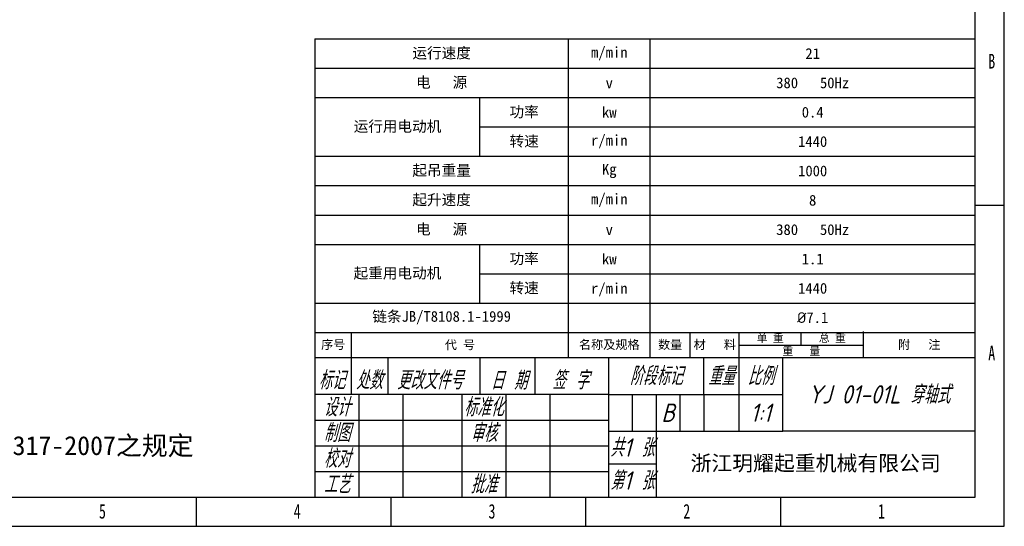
# Model space of a CAD drawing. Header units: millimetres. Extents: x 1476 to 3743, y -156 to 1447.
# Tile 30 of 70: x 2455 to 3743, y -156 to 507. Entities that reach past the tile are written whole.
import ezdxf

# ---------------------------------------------------------------- set-up
doc = ezdxf.new("R2010")
doc.units = ezdxf.units.MM
doc.styles.add('标准样式', font='gbeitc.shx', dxfattribs={"height": 50, "bigfont": 'gbcbig.shx'})
doc.styles.add('样式 1', font='SimSun.ttf', dxfattribs={"width": 0.7, "height": 2.5})

# ---------------------------------------------------------------- blocks, each defined once
blk = doc.blocks.new('图框')
at = {"lineweight": -3}
for p, q in [((2267.3, 0), (2267.3, 1603.2)), ((2229.1, 38.2), (2229.1, 1565)), ((1365.4, 637.6), (1365.4, 38.2)), ((1365.4, 637.6), (2229.1, 637.6)), ((1697, 220.6), (1697, 637.6)), ((1804, 220.6), (1804, 637.6)), ((1365.4, 599.2), (2229.1, 599.2)), ((1365.4, 560.8), (2229.1, 560.8)), ((1581.3, 484), (1581.3, 560.4)), ((1581.3, 522.4), (2229.1, 522.4)), ((1365.4, 484), (2229.1, 484)), ((1365.4, 484), (2229.1, 484)), ((1697, 220.6), (1697, 484)), ((1804, 220.6), (1804, 484)), ((1365.4, 445.6), (2229.1, 445.6)), ((1365.4, 445.6), (2229.1, 445.6)), ((2229.1, 419.9), (2267.3, 419.9)), ((1365.4, 407.2), (2229.1, 407.2)), ((1365.4, 407.2), (2229.1, 407.2)), ((1365.4, 368.8), (2229.1, 368.8)), ((1365.4, 368.8), (2229.1, 368.8)), ((1581.3, 292.1), (1581.3, 368.4)), ((1581.3, 292.1), (1581.3, 368.4)), ((1581.3, 330.4), (2229.1, 330.4)), ((1581.3, 330.4), (2229.1, 330.4)), ((1365.4, 292.1), (2229.1, 292.1)), ((1365.4, 292.1), (2229.1, 292.1)), ((1365.4, 253.7), (2229.1, 253.7)), ((1365.4, 253.7), (2229.1, 253.7)), ((1365.4, 253.7), (2229.1, 253.7)), ((1365.4, 253.7), (2229.1, 253.7)), ((1413.4, 172.6), (1413.4, 253.7)), ((1856.5, 220.6), (1856.5, 253.7)), ((1856.5, 220.6), (1856.5, 253.7)), ((1920.4, 220.6), (1920.4, 253.7)), ((1920.4, 220.6), (1920.4, 253.7)), ((2001.7, 237.1), (2001.7, 253.7)), ((2001.7, 237.1), (2001.7, 253.7)), ((2082.9, 220.6), (2082.9, 255)), ((2082.9, 220.6), (2082.9, 255)), ((1920.4, 237.1), (2082.9, 237.1)), ((1920.4, 237.1), (2082.9, 237.1)), ((1365.4, 220.6), (2229.1, 220.6)), ((1365.4, 220.6), (2229.1, 220.6)), ((1461.4, 172.6), (1461.4, 220.6)), ((1581.4, 172.6), (1581.4, 220.6)), ((1653.4, 172.6), (1653.4, 220.6)), ((1749.4, 220.6), (1749.4, 38.2)), ((1874.2, 172.6), (1874.2, 220.6)), ((1919.8, 220.6), (1919.8, 124.6)), ((1977.4, 124.6), (1977.4, 220.6)), ((1749.4, 172.6), (1365.4, 172.6)), ((1423, 172.6), (1423, 38.2)), ((1480.6, 172.6), (1480.6, 38.2)), ((1557.4, 172.6), (1557.4, 38.2)), ((1615, 172.6), (1615, 38.2)), ((1672.6, 172.6), (1672.6, 38.2)), ((1749.4, 172.6), (1977.4, 172.6)), ((1780.6, 172.6), (1780.6, 124.6)), ((1811.8, 172.6), (1811.8, 124.6)), ((1843, 172.6), (1843, 124.6)), ((1874.2, 172.6), (1874.2, 124.6)), ((1365.4, 139), (1749.4, 139)), ((1749.4, 124.6), (1977.4, 124.6)), ((1811.8, 124.6), (1811.8, 38.2)), ((2229.1, 124.6), (1977.4, 124.6)), ((1365.4, 105.4), (1749.4, 105.4)), ((1811.8, 81.4), (1749.4, 81.4)), ((1365.4, 71.8), (1749.4, 71.8)), ((38.2, 38.2), (2229.1, 38.2)), ((1210, 38.2), (1210, 0)), ((1464.8, 38.2), (1464.8, 0)), ((1719.6, 38.2), (1719.6, 0)), ((1974.4, 38.2), (1974.4, 0)), ((0, 0), (2267.3, 0))]:
    blk.add_line(p, q, dxfattribs=at)
at = {"lineweight": 18}
for p in [(2229.1, 484), (1365.4, 38.2)]:
    blk.add_line(p, (2229.1, 38.2), dxfattribs=at)
at = {"lineweight": -3, "style": '标准样式'}
for s, p in [('标记', (1370.1, 179.1)), ('处数', (1419, 179.1)), ('更改文件号', (1472.6, 179.1)), ('签 字', (1675.9, 179.1)), ('日 期', (1595.3, 178.7))]:
    blk.add_text(s, height=24, dxfattribs=at).set_placement(p)
at = {"lineweight": -3}
for s, insert, char_height, width, attachment_point in [('{\\fSimSun|b0|i0|c134|p2;运行速度}', (1531.2, 618.4), 14.027, 331.581, 5), ('\\pxqc;{\\fSimSun|b0|i0|c134|p2;m/min}', (1750.5, 618.4), 14.027, 107.006, 5), ('{\\fSimSun|b0|i0|c134|p2;21}', (2016.6, 618.4), 14.027, 425.174, 5), ('{\\fSimSun|b0|i0|c134|p2;电   源}', (1531.2, 580), 14.027, 331.581, 5), ('{\\fSimSun|b0|i0|c134|p2;v}', (1750.5, 580), 14.027, 107.006, 5), ('{\\fSimSun|b0|i0|c134|p2;380   50Hz}', (2016.6, 580), 14.027, 425.174, 5), ('{\\fSimSun|b0|i0|c134|p2;功率}', (1639.1, 541.4), 14.027, 115.641, 5), ('{\\fSimSun|b0|i0|c134|p2;kw}', (1750.5, 541.6), 14.027, 107.006, 5), ('{\\fSimSun|b0|i0|c134|p2;0.4}', (2016.6, 541.6), 14.027, 425.174, 5), ('{\\fSimSun|b0|i0|c134|p2;运行用电动机}', (1473.4, 522.4), 14.027, 215.94, 5), ('{\\fSimSun|b0|i0|c134|p2;转速}', (1639.1, 503.1), 14.027, 115.641, 5), ('{\\fSimSun|b0|i0|c134|p2;r/min}', (1750.5, 503.2), 14.027, 107.006, 5), ('{\\fSimSun|b0|i0|c134|p2;1440}', (2016.6, 503.2), 14.027, 425.174, 5), ('{\\fSimSun|b0|i0|c134|p2;起吊重量}', (1531.2, 464.8), 14.027, 331.581, 5), ('{\\fSimSun|b0|i0|c134|p2;起吊重量}', (1531.2, 464.8), 14.027, 331.581, 5), ('\\pxqc;{\\fSimSun|b0|i0|c134|p2;Kg}', (1750.5, 464.8), 14.027, 107.006, 5), ('\\pxqc;{\\fSimSun|b0|i0|c134|p2;Kg}', (1750.5, 464.8), 14.027, 107.006, 5), ('{\\fSimSun|b0|i0|c134|p2;1000}', (2016.6, 464.8), 14.027, 425.174, 5), ('{\\fSimSun|b0|i0|c134|p2;1000}', (2016.6, 464.8), 14.027, 425.174, 5), ('{\\fSimSun|b0|i0|c134|p2;起升速度}', (1531.2, 426.4), 14.027, 331.581, 5), ('{\\fSimSun|b0|i0|c134|p2;起升速度}', (1531.2, 426.4), 14.027, 331.581, 5), ('{\\fSimSun|b0|i0|c134|p2;m/min}', (1750.5, 426.4), 14.027, 107.006, 5), ('{\\fSimSun|b0|i0|c134|p2;m/min}', (1750.5, 426.4), 14.027, 107.006, 5), ('{\\fSimSun|b0|i0|c134|p2;8}', (2016.6, 426.4), 14.027, 425.174, 5), ('{\\fSimSun|b0|i0|c134|p2;8}', (2016.6, 426.4), 14.027, 425.174, 5), ('{\\fSimSun|b0|i0|c134|p2;电   源}', (1531.2, 388), 14.027, 331.581, 5), ('{\\fSimSun|b0|i0|c134|p2;电   源}', (1531.2, 388), 14.027, 331.581, 5), ('{\\fSimSun|b0|i0|c134|p2;v}', (1750.5, 388), 14.027, 107.006, 5), ('{\\fSimSun|b0|i0|c134|p2;v}', (1750.5, 388), 14.027, 107.006, 5), ('{\\fSimSun|b0|i0|c134|p2;380   50Hz}', (2016.6, 388), 14.027, 425.174, 5), ('{\\fSimSun|b0|i0|c134|p2;380   50Hz}', (2016.6, 388), 14.027, 425.174, 5), ('{\\fSimSun|b0|i0|c134|p2;功率}', (1639.1, 349.4), 14.027, 115.641, 5), ('{\\fSimSun|b0|i0|c134|p2;功率}', (1639.1, 349.4), 14.027, 115.641, 5), ('{\\fSimSun|b0|i0|c134|p2;kw}', (1750.5, 349.6), 14.027, 107.006, 5), ('{\\fSimSun|b0|i0|c134|p2;kw}', (1750.5, 349.6), 14.027, 107.006, 5), ('{\\fSimSun|b0|i0|c134|p2;1.1}', (2016.6, 349.6), 14.027, 425.174, 5), ('{\\fSimSun|b0|i0|c134|p2;1.1}', (2016.6, 349.6), 14.027, 425.174, 5), ('{\\fSimSun|b0|i0|c134|p2;起重用电动机}', (1473.4, 330.4), 14.027, 215.94, 5), ('{\\fSimSun|b0|i0|c134|p2;起重用电动机}', (1473.4, 330.4), 14.027, 215.94, 5), ('{\\fSimSun|b0|i0|c134|p2;转速}', (1639.1, 311.1), 14.027, 115.641, 5), ('{\\fSimSun|b0|i0|c134|p2;转速}', (1639.1, 311.1), 14.027, 115.641, 5), ('{\\fSimSun|b0|i0|c134|p2;r/min}', (1750.5, 309.5), 14.027, 107.006, 5), ('{\\fSimSun|b0|i0|c134|p2;r/min}', (1750.5, 309.5), 14.027, 107.006, 5), ('{\\fSimSun|b0|i0|c134|p2;1440}', (2016.6, 311.2), 14.027, 425.174, 5), ('{\\fSimSun|b0|i0|c134|p2;1440}', (2016.6, 311.2), 14.027, 425.174, 5), ('{\\fSimSun|b0|i0|c134|p2;链条JB/T8108.1-1999}', (1531.2, 272.9), 14.027, 331.581, 5), ('{\\fSimSun|b0|i0|c134|p2;链条JB/T8108.1-1999}', (1531.2, 272.9), 14.027, 331.581, 5), ('{\\fISOCPEUR|b0|i0|c0|p34;%%C\\fSimSun|b0|i0|c134|p2;7.1}', (2016.6, 272.9), 14.027, 425.174, 5), ('{\\fISOCPEUR|b0|i0|c0|p34;%%C\\fSimSun|b0|i0|c134|p2;7.1}', (2016.6, 272.9), 14.027, 425.174, 5), ('{\\fSimSun|b0|i0|c134|p2;单 重}', (1961.1, 245.4), 10.342, 81.249, 5), ('{\\fSimSun|b0|i0|c134|p2;单 重}', (1961.1, 245.4), 10.342, 81.249, 5), ('{\\fSimSun|b0|i0|c134|p2;总 重}', (2042.3, 245.7), 10.342, 81.249, 5), ('{\\fSimSun|b0|i0|c134|p2;总 重}', (2042.3, 245.7), 10.342, 81.249, 5), ('{\\fSimSun|b0|i0|c134|p2;序号}', (1389.4, 237.1), 11.635, 48, 5), ('{\\fSimSun|b0|i0|c134|p2;序号}', (1389.4, 237.1), 11.635, 48, 5), ('{\\fSimSun|b0|i0|c134|p2;代 号}', (1555.2, 236.8), 11.635, 283.581, 5), ('{\\fSimSun|b0|i0|c134|p2;代 号}', (1555.2, 236.8), 11.635, 283.581, 5), ('{\\fSimSun|b0|i0|c134|p2;名称及规格}', (1750.5, 237.1), 11.635, 107.006, 5), ('{\\fSimSun|b0|i0|c134|p2;名称及规格}', (1750.5, 237.1), 11.635, 107.006, 5), ('{\\fSimSun|b0|i0|c134|p2;数量}', (1830.2, 237.1), 11.635, 52.531, 5), ('{\\fSimSun|b0|i0|c134|p2;数量}', (1830.2, 237.1), 11.635, 52.531, 5), ('{\\fSimSun|b0|i0|c134|p2;材   料}', (1888.5, 237.1), 11.635, 63.932, 5), ('{\\fSimSun|b0|i0|c134|p2;材   料}', (1888.5, 237.1), 11.635, 63.932, 5), ('{\\fSimSun|b0|i0|c134|p2;重   量}', (2001.7, 228.8), 10.342, 162.497, 5), ('{\\fSimSun|b0|i0|c134|p2;重   量}', (2001.7, 228.8), 10.342, 162.497, 5), ('{\\fSimSun|b0|i0|c134|p2;附   注}', (2156, 237.1), 11.635, 146.214, 5), ('{\\fSimSun|b0|i0|c134|p2;附   注}', (2156, 237.1), 11.635, 146.214, 5), ('{\\fSimSun|b0|i0|c134|p2;1.制造、安装、检验使用等应符合GB/T 5317-2007之规定}', (360.4, 118), 24.838, 962.738, 1)]:
    blk.add_mtext(s, dxfattribs=dict(at, insert=insert, char_height=char_height, width=width, attachment_point=attachment_point))
for s, insert, char_height, width, attachment_point, style in [('{\\fSimSun|b0|i0|c134|p2;B}', (2246.3, 617.9), 19.085, 8.193, 1, '样式 1'), ('{\\fSimSun|b0|i0|c134|p2;A}', (2246.3, 236.2), 19.085, 8.026, 1, '样式 1'), ('\\pt0;{\\C4;阶段标记}', (1811.8, 196.6), 24, 124.8, 5, '标准样式'), ('{\\C4;重量}', (1897, 196.6), 24, 45.6, 5, '标准样式'), ('{\\C4;比例}', (1948.6, 196.6), 24, 57.6, 5, '标准样式'), ('{\\C4;YJ 01-01L 穿轴式 }', (2103.4, 172.6), 24, 252, 5, '标准样式'), ('{\\C4;设计}', (1394.2, 155.8), 24, 57.6, 5, '标准样式'), ('{\\C4;标准化}', (1586.2, 155.8), 24, 57.6, 5, '标准样式'), ('{\\C4;B}', (1827.4, 148.6), 24, 31.2, 5, '标准样式'), ('{\\C4;1:1}', (1948.6, 148.6), 24, 57.6, 5, '标准样式'), ('{\\C4;审核}', (1586.2, 122.2), 24, 57.6, 5, '标准样式'), ('{\\C4;共1 张}', (1780.6, 103), 24, 62.4, 5, '标准样式'), ('{\\C4;校对}', (1394.2, 88.6), 24, 57.6, 5, '标准样式'), ('{\\C4;第1 张}', (1780.6, 59.8), 24, 62.4, 5, '标准样式'), ('{\\fFangSong|b0|i0|c134|p49;\\C4;浙江玥耀起重机械有限公司}', (2020.5, 81.4), 20, 417.361, 5, '标准样式'), ('{\\C4;工艺}', (1394.2, 55), 24, 57.6, 5, '标准样式'), ('{\\fSimSun|b0|i0|c134|p2;5}', (1082.9, 29.2), 19.085, 11.005, 1, '样式 1'), ('{\\fSimSun|b0|i0|c134|p2;4}', (1337.7, 29.2), 19.085, 9.325, 1, '样式 1'), ('{\\fSimSun|b0|i0|c134|p2;3}', (1592.5, 29.2), 19.085, 7.645, 1, '样式 1'), ('{\\fSimSun|b0|i0|c134|p2;2}', (1847.3, 29.2), 19.085, 9.325, 1, '样式 1'), ('{\\fSimSun|b0|i0|c134|p2;1}', (2102.1, 29.2), 19.085, 6.605, 1, '样式 1')]:
    blk.add_mtext(s, dxfattribs=dict(at, insert=insert, char_height=char_height, width=width, attachment_point=attachment_point, style=style))
at = {"color": 4, "lineweight": -3, "char_height": 24, "width": 57.6, "attachment_point": 5, "style": '标准样式'}
for s, insert in [('制图', (1394.2, 122.2)), ('批准', (1586.2, 55))]:
    blk.add_mtext(s, dxfattribs=dict(at, insert=insert))

msp = doc.modelspace()

# ---------------------------------------------------------------- block references
msp.add_blockref('图框', (1475.709, -155.84))

doc.saveas('drawing.dxf')
